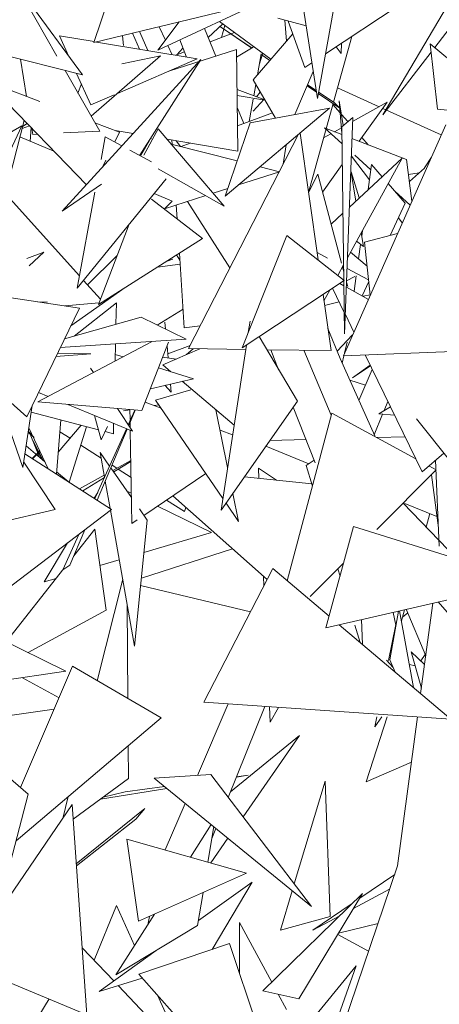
# Model space of a CAD drawing. Header units: metres. Extents: x -14.5 to 13.2, y -19 to 3.3.
# Tile 176 of 210: x 11.7283 to 11.802, y 2.1776 to 2.3503. Entities that reach past the tile are written whole.
import ezdxf

# ---------------------------------------------------------------- set-up
doc = ezdxf.new("R2010")
doc.units = ezdxf.units.M
doc.layers.add('G-IMPT', color=7, linetype='Continuous', lineweight=5)
doc.layers.add('L-PLNT', color=7, linetype='Continuous', lineweight=5, true_color=0x005900)

# ---------------------------------------------------------------- blocks, each defined once
blk = doc.blocks.new('ÁRVORES ORNAMENTAIS - Pequeno e Médio Porte - Ipê-roxo-2870950-CORTE_CALÇADA')
at = {"layer": 'G-IMPT', "color": 253, "true_color": 0xaaaaaa}
for p, q in [((8.04022, 2.33649), (8.03619, 2.36223)), ((7.99449, 2.34388), (7.98533, 2.35991)), ((7.9871, 2.3568), (7.99896, 2.34062)), ((8.00096, 2.34627), (8.00463, 2.35715)), ((8.03338, 2.35483), (8.01219, 2.34496)), ((8.06387, 2.35421), (8.05173, 2.3336)), ((8.05459, 2.35287), (8.04164, 2.34429)), ((8.00096, 2.34627), (8.02447, 2.35197)), ((8.04312, 2.35236), (8.04022, 2.33649)), ((8.06082, 2.34541), (8.06568, 2.35173)), ((8.01597, 2.34991), (8.01219, 2.34496)), ((8.01353, 2.34671), (8.01243, 2.34905)), ((8.0236, 2.34956), (8.02105, 2.3472)), ((8.02301, 2.35), (8.03206, 2.34338)), ((8.02875, 2.34533), (8.02319, 2.34902)), ((8.02868, 2.34529), (8.02319, 2.34902)), ((8.02398, 2.34928), (8.02337, 2.34719)), ((8.03329, 2.35054), (8.03822, 2.34923)), ((8.03479, 2.34655), (8.03448, 2.35022)), ((8.03803, 2.3419), (8.0351, 2.35006)), ((7.9966, 2.34384), (7.99496, 2.34747)), ((7.99496, 2.34747), (8.00102, 2.34645)), ((8.00598, 2.34748), (8.00616, 2.34578)), ((8.00897, 2.34512), (8.00776, 2.34792)), ((8.01042, 2.34488), (8.00902, 2.3481)), ((8.02241, 2.3439), (8.0204, 2.34878)), ((8.02564, 2.34807), (8.02138, 2.34641)), ((8.02892, 2.33973), (8.0359, 2.34784)), ((8.04624, 2.34734), (8.04305, 2.33583)), ((7.97644, 2.34627), (7.99896, 2.34062)), ((8.00144, 2.34638), (8.01913, 2.34342)), ((8.01473, 2.34416), (8.01397, 2.34578)), ((8.01721, 2.34374), (8.01605, 2.34675)), ((8.04442, 2.34435), (8.04354, 2.34554)), ((8.04442, 2.34435), (8.04445, 2.34615)), ((8.06845, 2.33905), (8.06004, 2.34605)), ((8.06133, 2.3346), (8.06004, 2.34605)), ((8.00051, 2.33335), (8.01269, 2.34397)), ((8.00589, 2.34253), (8.01269, 2.34397)), ((8.02603, 2.34505), (8.01416, 2.34128)), ((8.01686, 2.34464), (8.01535, 2.34405)), ((8.01554, 2.34413), (8.0166, 2.34532)), ((8.02627, 2.32721), (8.02603, 2.34505)), ((8.02895, 2.34545), (8.02604, 2.34375)), ((8.03035, 2.3443), (8.02971, 2.34065)), ((8.03002, 2.3424), (8.03065, 2.34441)), ((8.03185, 2.34314), (8.03033, 2.34417)), ((8.05173, 2.3336), (8.0602, 2.34461)), ((7.98916, 2.33683), (7.98807, 2.34335)), ((8.01977, 2.34333), (7.9954, 2.31668)), ((8.00512, 2.33737), (8.01913, 2.34342)), ((8.01977, 2.34333), (8.00904, 2.32655)), ((8.03924, 2.3427), (8.03803, 2.3419)), ((8.00199, 2.33077), (7.99592, 2.34139)), ((8.00044, 2.33535), (7.99794, 2.34088)), ((8.03625, 2.33364), (8.03948, 2.34119)), ((7.99966, 2.32134), (7.98198, 2.33959)), ((7.99149, 2.33594), (7.98198, 2.33959)), ((7.99818, 2.33743), (7.99877, 2.33904)), ((8.02892, 2.33973), (8.03285, 2.33301)), ((8.0294, 2.33891), (8.02905, 2.33694)), ((8.04005, 2.33758), (8.03841, 2.33869)), ((8.04, 2.33785), (8.03849, 2.33886)), ((8.00044, 2.33535), (8.00454, 2.33712)), ((8.03097, 2.33623), (8.02612, 2.33803)), ((8.03098, 2.3362), (8.02614, 2.337)), ((8.03017, 2.33758), (8.02951, 2.33677)), ((8.04418, 2.33477), (8.04037, 2.33735)), ((8.04316, 2.33576), (8.04042, 2.33758)), ((8.04374, 2.33833), (8.05104, 2.33503)), ((8.02895, 2.33636), (8.02825, 2.33243)), ((8.02895, 2.33426), (8.03088, 2.33638)), ((8.04298, 2.33558), (8.03865, 2.31998)), ((8.04423, 2.33393), (8.04293, 2.3354)), ((8.04316, 2.33576), (8.04418, 2.33477)), ((8.04477, 2.33175), (8.04405, 2.33609)), ((8.04405, 2.33609), (8.04451, 2.33036)), ((8.05249, 2.33584), (8.04641, 2.33243)), ((8.05249, 2.33584), (8.04755, 2.32899)), ((8.02405, 2.31934), (8.04236, 2.33476)), ((8.02728, 2.33208), (8.02617, 2.33476)), ((8.02621, 2.33169), (8.03232, 2.33393)), ((8.02842, 2.3322), (8.04236, 2.33476)), ((8.04556, 2.33242), (8.04446, 2.33367)), ((8.05169, 2.33473), (8.06198, 2.33008)), ((8.06642, 2.33413), (8.06133, 2.3346)), ((7.98872, 2.33263), (7.98544, 2.31978)), ((7.98923, 2.3321), (7.98845, 2.33159)), ((8.00549, 2.33056), (8.00116, 2.33222)), ((8.02405, 2.31934), (8.02842, 2.3322)), ((8.0445, 2.33152), (8.04643, 2.33316)), ((8.04479, 2.29134), (8.06277, 2.33187)), ((8.04643, 2.33316), (8.045, 2.29522)), ((7.98835, 2.33165), (7.98301, 2.32868)), ((7.98835, 2.33165), (7.9837, 2.32185)), ((7.98836, 2.33123), (7.98964, 2.33168)), ((7.98979, 2.32899), (7.98995, 2.33136)), ((7.99026, 2.33016), (7.99009, 2.33122)), ((7.99107, 2.33021), (7.99026, 2.33016)), ((8.00199, 2.33077), (7.99564, 2.33044)), ((8.00465, 2.32885), (8.00549, 2.33056)), ((8.00788, 2.33032), (8.00471, 2.33086)), ((8.01227, 2.33115), (8.00976, 2.32655)), ((8.02386, 2.3176), (8.01227, 2.33115)), ((8.01757, 2.29259), (8.03693, 2.33019)), ((8.04034, 2.30816), (8.03717, 2.33039)), ((8.0426, 2.3303), (8.04132, 2.32958)), ((8.04145, 2.33133), (8.04454, 2.32856)), ((8.04145, 2.33133), (8.04452, 2.33016)), ((8.04444, 2.33133), (8.04323, 2.33065)), ((8.0445, 2.33152), (8.045, 2.29522)), ((7.99396, 2.32723), (7.98798, 2.32975)), ((8.00297, 2.32975), (8.00223, 2.32578)), ((8.00591, 2.32817), (8.00297, 2.32975)), ((8.01071, 2.32917), (8.00922, 2.32655)), ((8.01086, 2.32943), (8.01107, 2.32938)), ((8.02627, 2.32721), (8.01384, 2.32932)), ((8.01455, 2.32849), (8.02614, 2.32551)), ((8.01474, 2.32844), (8.01469, 2.32917)), ((8.01621, 2.32806), (8.01542, 2.32905)), ((8.01629, 2.32804), (8.01789, 2.32863)), ((8.03473, 2.32833), (8.03422, 2.32493)), ((8.04629, 2.32947), (8.05585, 2.3258)), ((8.04915, 2.32837), (8.04803, 2.32964)), ((8.01107, 2.32539), (8.00729, 2.32743)), ((8.04677, 2.32655), (8.04963, 2.32398)), ((8.00248, 2.32442), (8.0031, 2.32567)), ((8.04459, 2.32488), (8.04111, 2.32005)), ((8.05511, 2.32603), (8.0455, 2.30853)), ((8.04584, 2.31743), (8.05511, 2.32603)), ((8.04938, 2.32218), (8.04618, 2.32637)), ((8.04914, 2.32049), (8.04975, 2.32487)), ((8.05159, 2.32276), (8.04975, 2.32487)), ((8.05683, 2.31849), (8.05585, 2.3258)), ((8.06024, 2.32617), (8.05904, 2.32429)), ((8.02386, 2.3176), (8.01229, 2.32415)), ((8.03354, 2.32361), (8.02638, 2.3213)), ((8.03015, 2.32448), (8.03354, 2.32361)), ((8.04027, 2.32318), (8.03866, 2.31996)), ((8.04027, 2.32318), (8.04444, 2.3076)), ((8.04697, 2.31848), (8.04608, 2.32386)), ((8.04613, 2.32358), (8.04757, 2.31904)), ((8.05621, 2.32313), (8.05808, 2.32342)), ((8.05637, 2.32191), (8.05904, 2.32427)), ((7.98391, 2.32148), (7.99843, 2.30536)), ((8.00231, 2.32143), (7.9954, 2.31668)), ((8.01364, 2.3224), (7.99802, 2.3032)), ((8.05566, 2.31809), (8.05265, 2.32155)), ((8.00116, 2.32005), (7.99802, 2.3032)), ((8.01473, 2.31845), (8.01153, 2.31981)), ((8.02451, 2.3207), (8.02192, 2.31987)), ((8.05379, 2.32024), (8.05652, 2.31778)), ((8.01107, 2.31884), (8.02007, 2.31193)), ((8.01473, 2.31845), (8.01335, 2.31709)), ((8.02061, 2.31944), (8.01337, 2.31711)), ((8.01739, 2.31841), (8.02487, 2.30676)), ((8.05566, 2.31809), (8.05301, 2.31243)), ((8.0156, 2.31537), (8.01544, 2.31778)), ((8.04261, 2.31443), (8.04471, 2.31637)), ((8.05513, 2.31465), (8.05446, 2.31552)), ((8.00714, 2.31442), (8.00177, 2.30033)), ((8.04829, 2.31052), (8.0479, 2.3129)), ((8.048, 2.31231), (8.04814, 2.31334)), ((8.04851, 2.31126), (8.0543, 2.31277)), ((8.00177, 2.30033), (8.02007, 2.31193)), ((8.03485, 2.31246), (8.02704, 2.29276)), ((8.03485, 2.31246), (8.04495, 2.30456)), ((8.04829, 2.31052), (8.04709, 2.31142)), ((8.04851, 2.31126), (8.04951, 2.30198)), ((7.98918, 2.30841), (7.99218, 2.3095)), ((7.98961, 2.30713), (7.99218, 2.3095)), ((8.01684, 2.29625), (8.01599, 2.30934)), ((8.04016, 2.30945), (8.04198, 2.30849)), ((8.04896, 2.30705), (8.04605, 2.30954)), ((8.04744, 2.30835), (8.0478, 2.31089)), ((8.00503, 2.30887), (7.99987, 2.30377)), ((8.01483, 2.30826), (8.01369, 2.30788)), ((8.01607, 2.3081), (8.0155, 2.30903)), ((8.01215, 2.30691), (8.01611, 2.30743)), ((8.04482, 2.30729), (8.04381, 2.30545)), ((8.04462, 2.30693), (8.04485, 2.30609)), ((8.04543, 2.30667), (8.04922, 2.30466)), ((7.98918, 2.28062), (7.96186, 2.30516)), ((7.99842, 2.29971), (7.96186, 2.30516)), ((7.99914, 2.30457), (8.00213, 2.30126)), ((8.02704, 2.29276), (8.04495, 2.30456)), ((8.04534, 2.30426), (8.04554, 2.30349)), ((8.04535, 2.30448), (8.04682, 2.30525)), ((8.04665, 2.30265), (8.04703, 2.30536)), ((8.04925, 2.30439), (8.04807, 2.30186)), ((7.99692, 2.29661), (8.00648, 2.30332)), ((8.0424, 2.30288), (8.04136, 2.301)), ((8.04495, 2.29895), (8.04287, 2.30319)), ((8.04488, 2.30364), (8.04416, 2.30404)), ((8.04918, 2.30124), (8.04531, 2.3034)), ((7.99285, 2.30077), (7.9911, 2.3008)), ((7.99749, 2.29481), (8.00493, 2.30065)), ((8.00485, 2.29686), (8.00493, 2.30065)), ((8.04261, 2.29226), (8.04121, 2.30209)), ((8.04405, 2.30079), (8.04148, 2.30019)), ((8.0495, 2.30206), (8.04823, 2.30177)), ((7.98918, 2.28062), (7.99842, 2.29971)), ((7.99585, 2.30009), (8.00187, 2.3006)), ((8.01663, 2.29951), (8.01208, 2.29673)), ((7.99583, 2.29434), (8.00927, 2.29809)), ((8.00927, 2.29809), (8.01718, 2.29425)), ((8.01356, 2.29601), (8.01345, 2.29721)), ((8.0284, 2.29739), (8.02809, 2.29542)), ((8.04663, 2.2955), (8.04513, 2.29858)), ((8.01684, 2.29625), (8.01964, 2.29661)), ((8.04424, 2.29084), (8.04206, 2.29615)), ((7.99111, 2.28324), (8.01107, 2.29377)), ((7.99507, 2.29279), (8.01718, 2.29425)), ((8.0367, 2.28336), (8.02999, 2.2947)), ((8.04369, 2.29217), (8.04641, 2.29499)), ((8.0047, 2.29041), (8.00477, 2.29343)), ((8.0094, 2.28173), (8.01405, 2.2937)), ((8.0196, 2.29256), (8.01308, 2.28973)), ((8.01401, 2.29096), (8.01382, 2.2931)), ((8.01786, 2.29316), (8.01394, 2.29169)), ((8.0184, 2.29258), (8.01724, 2.29154)), ((8.01757, 2.29259), (8.02764, 2.29246)), ((8.02776, 2.29323), (8.02331, 2.26423)), ((8.03135, 2.29241), (8.04261, 2.29226)), ((8.03342, 2.2889), (8.03205, 2.2924)), ((8.04263, 2.28091), (8.03781, 2.29232)), ((8.07141, 2.29239), (8.04479, 2.29134)), ((8.04544, 2.2937), (8.045, 2.29182)), ((7.99432, 2.29124), (8.00044, 2.29168)), ((7.99459, 2.2918), (8.00044, 2.29168)), ((8.00472, 2.29159), (8.00611, 2.29116)), ((8.01303, 2.29108), (8.01547, 2.29077)), ((8.04424, 2.29084), (8.0503, 2.27728)), ((8.04489, 2.29135), (8.04459, 2.29005)), ((8.05862, 2.27098), (8.04859, 2.29149)), ((8.00038, 2.28917), (8.0009, 2.2884)), ((8.01231, 2.28923), (8.01845, 2.28731)), ((8.01448, 2.28855), (8.01308, 2.28973)), ((8.04946, 2.28971), (8.04637, 2.28748)), ((8.04637, 2.28748), (8.04954, 2.28955)), ((8.04752, 2.2835), (8.04985, 2.28891)), ((8.01089, 2.28557), (8.01845, 2.28731)), ((8.0256, 2.27919), (8.01649, 2.28686)), ((8.04868, 2.2862), (8.04591, 2.28709)), ((7.98367, 2.28557), (7.98852, 2.27174)), ((8.01182, 2.28357), (8.01802, 2.28539)), ((8.01346, 2.28616), (8.01453, 2.28496)), ((8.01453, 2.28496), (8.01441, 2.28638)), ((7.99126, 2.28492), (7.99296, 2.28421)), ((8.02362, 2.26629), (8.01182, 2.28357)), ((8.0367, 2.28336), (8.02331, 2.26423)), ((7.99014, 2.2826), (7.98852, 2.27174)), ((7.99111, 2.28324), (8.0094, 2.28173)), ((7.99637, 2.2828), (8.00778, 2.2781)), ((8.00512, 2.28209), (8.00778, 2.2781)), ((8.00619, 2.28167), (8.00731, 2.28186)), ((8.00818, 2.28183), (8.00701, 2.27925)), ((8.0071, 2.27911), (8.00825, 2.28183)), ((8.0073, 2.28191), (8.00734, 2.28016)), ((8.00998, 2.28323), (8.01277, 2.28218)), ((8.01164, 2.28261), (8.01239, 2.28274)), ((8.02446, 2.27174), (8.02241, 2.28188)), ((8.03981, 2.27258), (8.03599, 2.28234)), ((8.05101, 2.28114), (8.05303, 2.28241)), ((8.05192, 2.28172), (8.05258, 2.28334)), ((8.00176, 2.27836), (7.98996, 2.28145)), ((7.99439, 2.2706), (7.99519, 2.28008)), ((8.00224, 2.27661), (8.00108, 2.28086)), ((8.04273, 2.28128), (8.03494, 2.25185)), ((8.04273, 2.28128), (8.0575, 2.27327)), ((8.05021, 2.27747), (8.05167, 2.28108)), ((8.05377, 2.2809), (8.05101, 2.28114)), ((8.06367, 2.27272), (8.05762, 2.28026)), ((7.99295, 2.27152), (7.98956, 2.27873)), ((7.99873, 2.27915), (7.99471, 2.27442)), ((7.9997, 2.2789), (7.99664, 2.26916)), ((8.0067, 2.27855), (8.00116, 2.26628)), ((8.00156, 2.26602), (8.00684, 2.27849)), ((8.00224, 2.27661), (8.00336, 2.27896)), ((8.0044, 2.27767), (8.00444, 2.27948)), ((8.00734, 2.27969), (8.00736, 2.27873)), ((8.00737, 2.27827), (8.00765, 2.26192)), ((8.02314, 2.27828), (8.02534, 2.27745)), ((7.99046, 2.27702), (7.98943, 2.2779)), ((7.99046, 2.27702), (7.98946, 2.2781)), ((7.9898, 2.27759), (7.9914, 2.27355)), ((7.99028, 2.27646), (7.99198, 2.27307)), ((7.99501, 2.278), (7.99679, 2.27687)), ((8.0044, 2.27767), (8.00293, 2.27806)), ((8.03822, 2.27665), (8.03189, 2.27649)), ((8.05562, 2.27711), (8.05065, 2.27698)), ((7.98908, 2.27552), (7.99238, 2.27273)), ((7.99033, 2.27624), (7.99191, 2.27312)), ((7.99868, 2.27566), (8.00226, 2.27336)), ((8.03119, 2.27549), (8.03869, 2.27241)), ((8.00409, 2.2644), (7.98887, 2.27413)), ((7.99147, 2.27467), (7.99012, 2.27333)), ((7.99152, 2.27456), (7.99021, 2.27327)), ((8.00208, 2.27439), (8.00286, 2.27004)), ((8.00208, 2.27439), (8.00374, 2.272)), ((8.00428, 2.27122), (8.00746, 2.273)), ((8.03823, 2.27209), (8.03963, 2.27305)), ((8.06241, 2.27428), (8.05862, 2.27098)), ((8.06161, 2.25792), (8.06097, 2.27302)), ((7.98865, 2.27266), (7.99419, 2.26435)), ((8.00396, 2.27168), (8.00757, 2.26647)), ((8.00416, 2.27215), (8.00499, 2.27162)), ((8.00446, 2.27097), (8.00746, 2.2728)), ((8.00525, 2.27145), (8.00751, 2.27001)), ((8.03305, 2.26951), (8.02985, 2.27161)), ((8.02993, 2.26983), (8.02985, 2.27161)), ((8.03823, 2.27209), (8.03934, 2.26847)), ((8.0611, 2.27132), (8.05067, 2.26085)), ((8.05981, 2.27202), (8.0611, 2.27132)), ((7.99442, 2.271), (7.99646, 2.26927)), ((7.99847, 2.26799), (8.00279, 2.2704)), ((7.99902, 2.26764), (8.00282, 2.26997)), ((8.00975, 2.26334), (8.02061, 2.2707)), ((8.02741, 2.27009), (8.03922, 2.26887)), ((8.06024, 2.27045), (8.06147, 2.26118)), ((8.00298, 2.26936), (8.00383, 2.26457)), ((8.00104, 2.26635), (8.00164, 2.26734)), ((8.00756, 2.26724), (8.00678, 2.26762)), ((8.03142, 2.2521), (8.01483, 2.26679)), ((8.02638, 2.26225), (8.02538, 2.26719)), ((7.99419, 2.26435), (7.97781, 2.26055)), ((8.00409, 2.2644), (7.9824, 2.24788)), ((8.00896, 2.26447), (8.01032, 2.26251)), ((8.02163, 2.26034), (8.01217, 2.26498)), ((8.01373, 2.26604), (8.01691, 2.264)), ((8.01714, 2.26475), (8.01691, 2.264)), ((8.02638, 2.26225), (8.02418, 2.26547)), ((8.05529, 2.26549), (8.06468, 2.25574)), ((8.05557, 2.26545), (8.06121, 2.26313)), ((8.00389, 2.26424), (8.00813, 2.24039)), ((8.05996, 2.26365), (8.05933, 2.26129)), ((7.99743, 2.25623), (8.00113, 2.26095)), ((8.00312, 2.24674), (8.00113, 2.26095)), ((8.00765, 2.26192), (8.00858, 2.26255)), ((8.00813, 2.24039), (8.01032, 2.26251)), ((8.0417, 2.24363), (8.04658, 2.26139)), ((8.04658, 2.26139), (8.07731, 2.25179)), ((7.99833, 2.26001), (7.99553, 2.25381)), ((7.99674, 2.25459), (7.99936, 2.26079)), ((8.02163, 2.26034), (8.00976, 2.25683)), ((7.99227, 2.25167), (7.99635, 2.2585)), ((8.00931, 2.25234), (8.02532, 2.2575)), ((7.9856, 2.24116), (7.99572, 2.25405)), ((7.99674, 2.25459), (7.99553, 2.2538)), ((8.00543, 2.25556), (8.00202, 2.25455)), ((8.0324, 2.254), (8.02027, 2.23058)), ((8.0324, 2.254), (8.04226, 2.24567)), ((8.04482, 2.25498), (8.03896, 2.2491)), ((7.99433, 2.25228), (7.99227, 2.25167)), ((8.03082, 2.25095), (8.03074, 2.2527)), ((8.04379, 2.25395), (8.04419, 2.25267)), ((8.00604, 2.25214), (8.00157, 2.23435)), ((8.02847, 2.24641), (8.00918, 2.25102)), ((8.0417, 2.24363), (8.07731, 2.25179)), ((7.97325, 2.24725), (7.99607, 2.23599)), ((8.00694, 2.23122), (8.00682, 2.24774)), ((8.05835, 2.23209), (8.06047, 2.24793)), ((8.06142, 2.24815), (8.06342, 2.24588)), ((8.00312, 2.24674), (7.98942, 2.23927)), ((8.05292, 2.23799), (8.05446, 2.24655)), ((8.05402, 2.24409), (8.05351, 2.24633)), ((8.05712, 2.23313), (8.05466, 2.2466)), ((8.0555, 2.24679), (8.05498, 2.24483)), ((8.05515, 2.24548), (8.05609, 2.24624)), ((8.05583, 2.24687), (8.05924, 2.23872)), ((8.04404, 2.24416), (8.06368, 2.22758)), ((8.04682, 2.24409), (8.04776, 2.24103)), ((8.04814, 2.24071), (8.04799, 2.24507)), ((8.054, 2.2442), (8.0527, 2.23789)), ((8.05848, 2.23305), (8.05669, 2.2394)), ((8.05903, 2.23717), (8.05669, 2.2394)), ((8.05914, 2.23894), (8.05836, 2.23781)), ((7.99723, 2.23688), (7.98811, 2.21559)), ((7.99723, 2.23688), (8.01278, 2.22783)), ((8.05351, 2.23667), (8.05236, 2.23795)), ((8.05292, 2.23799), (8.05388, 2.23586)), ((8.05638, 2.23717), (8.05737, 2.23697)), ((7.95965, 2.23063), (7.99607, 2.23599)), ((7.99485, 2.23133), (7.98841, 2.23486)), ((8.01916, 2.21774), (8.02457, 2.23028)), ((8.02027, 2.23058), (8.06368, 2.22758)), ((8.02458, 2.21387), (8.03102, 2.22984)), ((7.97618, 2.22683), (7.994, 2.22935)), ((8.03194, 2.22707), (8.03181, 2.22978)), ((8.03341, 2.22967), (8.03194, 2.22707)), ((7.98731, 2.20625), (8.01278, 2.22783)), ((8.05245, 2.228), (8.04878, 2.21659)), ((8.05068, 2.228), (8.05032, 2.22626)), ((8.05153, 2.228), (8.05032, 2.22626)), ((8.05431, 2.20189), (8.0578, 2.22799)), ((8.02499, 2.21487), (8.0371, 2.22476)), ((8.0371, 2.22476), (8.02716, 2.21049)), ((7.98944, 2.21445), (7.97812, 2.2242)), ((8.00704, 2.2172), (8.007, 2.22293)), ((8.05674, 2.22003), (8.04878, 2.21659)), ((8.01157, 2.21726), (8.02151, 2.21788)), ((8.0392, 2.19474), (8.02151, 2.21788)), ((8.02805, 2.21775), (8.02601, 2.21742)), ((8.02805, 2.21775), (8.02603, 2.21748)), ((8.00704, 2.2172), (7.99734, 2.21007)), ((8.01157, 2.21726), (8.0392, 2.19474)), ((8.03617, 2.1987), (8.04158, 2.21673)), ((8.04249, 2.19296), (8.04158, 2.21673)), ((7.98944, 2.21445), (7.98557, 2.19956)), ((8.01378, 2.21546), (8.00213, 2.21359)), ((8.00261, 2.21394), (8.00644, 2.21486)), ((8.01338, 2.21579), (8.00644, 2.21486)), ((7.97814, 2.18476), (7.99716, 2.21261)), ((7.99648, 2.21402), (7.99552, 2.2102)), ((7.99716, 2.21261), (7.99972, 2.17573)), ((8.01351, 2.20465), (8.01703, 2.21281)), ((8.00993, 2.21191), (7.99788, 2.20223)), ((8.00993, 2.21191), (8.00835, 2.21005)), ((7.99791, 2.20187), (8.00835, 2.21005)), ((8.02155, 2.20912), (8.01793, 2.2034)), ((8.02202, 2.20874), (8.02101, 2.20252)), ((8.02169, 2.20669), (8.02239, 2.20844)), ((8.00878, 2.19214), (8.00675, 2.20657)), ((8.00675, 2.20657), (8.02779, 2.20059)), ((8.02452, 2.2067), (8.02151, 2.20238)), ((8.00878, 2.19214), (8.02779, 2.20059)), ((8.03998, 2.15968), (8.05431, 2.20189)), ((8.01934, 2.19229), (8.02874, 2.199)), ((8.02874, 2.199), (8.02174, 2.18719)), ((8.04766, 2.19617), (8.05379, 2.20036)), ((8.02014, 2.19719), (8.01919, 2.19139)), ((8.04816, 2.19699), (8.03066, 2.17994)), ((8.03373, 2.19057), (8.03581, 2.1975)), ((8.04816, 2.19699), (8.03696, 2.17856)), ((8.05291, 2.19777), (8.04657, 2.19438)), ((8.00494, 2.19489), (8.001, 2.1853)), ((8.00494, 2.19489), (8.00813, 2.18791)), ((8.03943, 2.19056), (8.04615, 2.19514)), ((8.0116, 2.19339), (8.00485, 2.18273)), ((8.01042, 2.19153), (8.01072, 2.193)), ((8.02653, 2.18304), (8.02656, 2.19191)), ((8.02656, 2.19191), (8.0322, 2.18145)), ((8.03373, 2.19057), (8.04249, 2.19296)), ((8.04414, 2.19308), (8.03943, 2.19056)), ((8.00485, 2.18273), (8.01919, 2.19139)), ((8.05087, 2.19176), (8.04393, 2.19004)), ((8.04379, 2.1898), (8.04922, 2.18689)), ((7.99891, 2.1875), (8.00445, 2.18167)), ((8.0019, 2.17985), (8.0119, 2.18699)), ((8.02479, 2.18822), (8.00887, 2.18286)), ((8.02479, 2.18822), (8.03748, 2.15058)), ((7.97814, 2.18476), (7.99972, 2.17573)), ((8.0322, 2.16626), (8.04703, 2.18434)), ((8.04703, 2.18434), (8.03642, 2.15438)), ((8.0019, 2.17985), (8.00948, 2.18218)), ((8.03748, 2.15058), (8.00887, 2.18286)), ((8.00528, 2.18079), (8.02613, 2.15886)), ((8.03066, 2.17994), (8.03696, 2.17856)), ((7.9931, 2.17851), (7.9903, 2.17394)), ((8.01212, 2.1792), (8.01706, 2.1684)), ((8.03333, 2.17936), (8.03477, 2.17669))]:
    blk.add_line(p, q, dxfattribs=at)

msp = doc.modelspace()

# ---------------------------------------------------------------- block references
at = {"layer": 'L-PLNT', "color": 253, "true_color": 0xaaaaaa}
msp.add_blockref('ÁRVORES ORNAMENTAIS - Pequeno e Médio Porte - Ipê-roxo-2870950-CORTE_CALÇADA', (3.74032, 0), dxfattribs=at)

doc.saveas('drawing.dxf')
